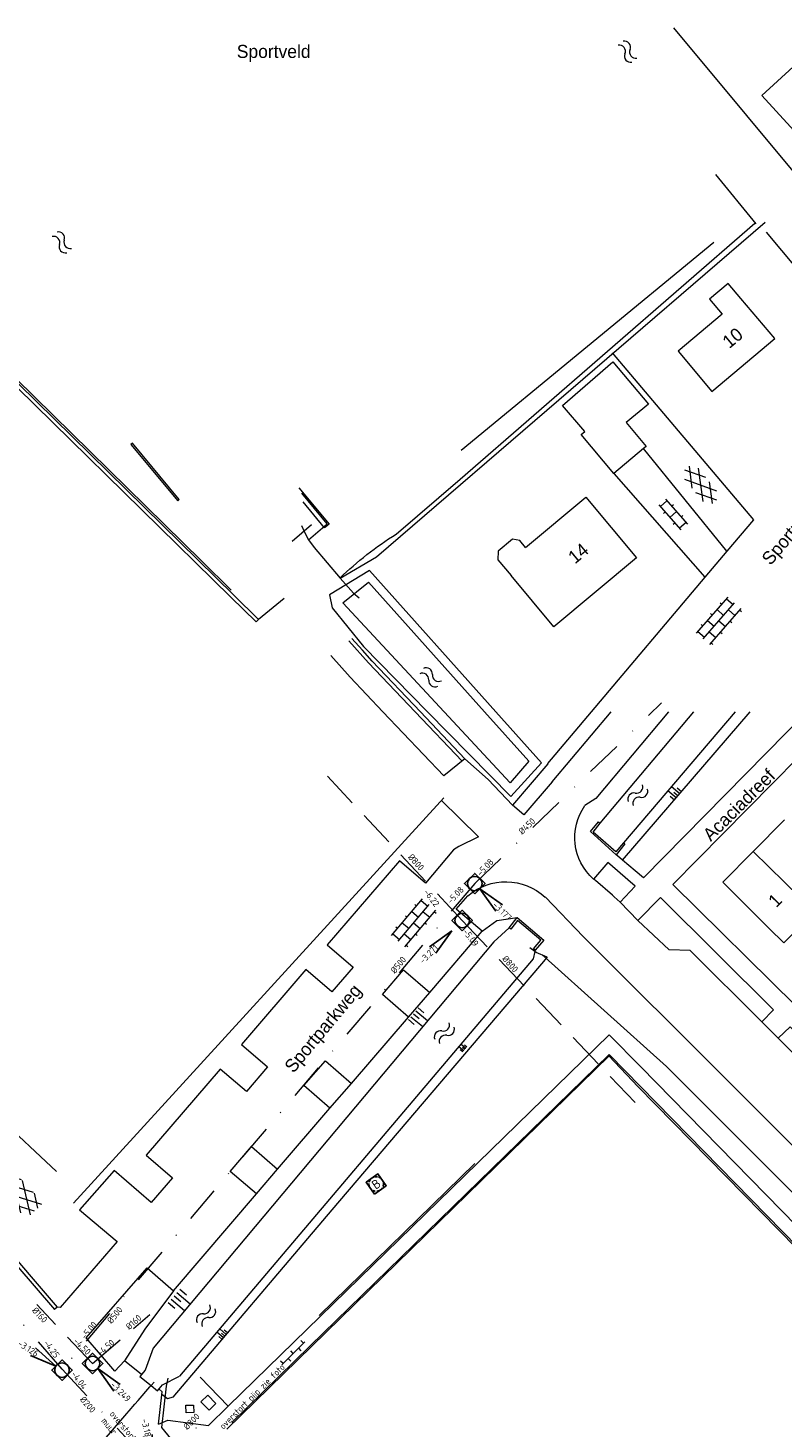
# Model space of a CAD drawing. Header units: metres. Extents: x 86385 to 87348, y 451052 to 451596.
# Tile 15 of 25: x 86761 to 86865, y 451401 to 451594. Entities that reach past the tile are written whole.
import ezdxf
from ezdxf.enums import TextEntityAlignment as Align

# ---------------------------------------------------------------- set-up
doc = ezdxf.new("R2010")
doc.units = ezdxf.units.M
for name, pattern in [('EEN_DOORGETROKKEN_LIJN', [0]), ('HIDDENX2', [0.75, 0.5, -0.25]), ('RI-HWA', [7.4, 5, -2.4]), ('RI-VWA', [11, 5, -3, 0, -3])]:
    doc.linetypes.add(name, pattern=pattern)
doc.layers.get('0').update_dxf_attribs({"linetype": 'EEN_DOORGETROKKEN_LIJN'})
for name, color, linetype, lineweight in [('B-SB-RI-GWA_RIOOLPUT_BLINDEPUT_BETON-S', 30, 'Continuous', 25), ('B-WE-RI-GWA-T18', 10, 'Continuous', 18), ('B-WE-RI-HWA_BOB-S', 150, 'Continuous', 25), ('B-WE-RI-HWA_PUTNUMMER-S', 150, 'Continuous', 25), ('B-WE-RI-HWA_RIOOLPUT-S', 150, 'Continuous', 25), ('B-WE-RI-HWA_TRANSPORTLEIDING-G', 150, 'RI-HWA', 18), ('B-WE-RI-VWA_BOB-S', 20, 'Continuous', 25), ('B-WE-RI-VWA_PUTNUMMER-S', 20, 'Continuous', 25), ('B-WE-RI-VWA_RIOOLPUT-S', 20, 'Continuous', 25), ('B-WE-RI-VWA_TRANSPORTLEIDING-G', 20, 'RI-VWA', 18), ('bijgebouw', 8, 'Continuous', 0), ('dakrand', 8, 'Continuous', 0), ('dakrand bijgebouw', 8, 'Continuous', 0), ('functie-aanduiding', 8, 'Continuous', 0), ('gesloten verharding 4', 8, 'Continuous', 0), ('gesloten verharding 6', 8, 'Continuous', 0), ('hek', 8, 'Continuous', 0), ('hoofdgebouw', 8, 'Continuous', 0), ('huisnummer', 8, 'Continuous', 0), ('insteek sloot', 8, 'Continuous', 0), ('kant open verharding', 8, 'Continuous', 0), ('kant tegel (trottoir)', 8, 'Continuous', 0), ('kant verharding', 8, 'Continuous', 0), ('kant water (FD)', 8, 'Continuous', 0), ('kunstwerk', 8, 'Continuous', 0), ('muur', 8, 'Continuous', 0), ('open verharding 2', 8, 'Continuous', 0), ('open verharding 4', 8, 'Continuous', 0), ('open verharding 6', 8, 'Continuous', 0), ('overig lijnvormig object', 8, 'Continuous', 0), ('overig opstal', 8, 'Continuous', 0), ('raster', 8, 'Continuous', 0), ('straatnaam', 8, 'Continuous', 0), ('talud', 8, 'Continuous', 0), ('tussenmuur', 8, 'Continuous', 0), ('walbescherming', 8, 'Continuous', 0), ('water', 8, 'Continuous', 0)]:
    doc.layers.add(name, color=color, linetype=linetype, lineweight=lineweight)
doc.styles.add('NLCS-ISO', font='NLCS-ISO.ttf')
doc.styles.add('NLCS-ISO-M500-T18', font='NLCS-ISO.ttf', dxfattribs={"height": 0.9})
doc.styles.add('Style-WORKING', font='WORKING.shx')

# ---------------------------------------------------------------- blocks, each defined once
blk = doc.blocks.new('B-SRI-PUT_HWA-SO')
at = {"lineweight": -3, "flags": 128}
blk.add_lwpolyline([(-2, -2), (2, -2), (2, 2), (-2, 2)], close=True, dxfattribs=at)
at = {"lineweight": -3}
blk.add_circle((0, 0), 2, dxfattribs=at)
blk = doc.blocks.new('*U72')
for q in [(5.83, -7.6), (7.6, -5.83)]:
    blk.add_line((1.41, -1.41), q)
at = {"ltscale": 0.1, "style": 'NLCS-ISO'}
blk.add_attdef('PUTHGT', text='', height=1.8, rotation=315, dxfattribs=at).set_placement((5.39, -5.43), align=Align.MIDDLE_LEFT)
blk = doc.blocks.new('*U39')
for q in [(-3.2, 9.03), (-0.75, 9.55)]:
    blk.add_line((-0.42, 1.96), q)
at = {"ltscale": 0.1, "style": 'NLCS-ISO'}
blk.add_attdef('PUTHGT', text='', height=1.8, rotation=281.9915, dxfattribs=at).set_placement((-2.46, 11.71), align=Align.MIDDLE_LEFT)
blk = doc.blocks.new('SRI-PUT_BLINDEPUT-SO')
at = {"lineweight": -3, "flags": 128}
blk.add_lwpolyline([(-2, -2), (2, -2), (2, 2), (-2, 2)], close=True, dxfattribs=at)
at = {"linetype": 'HIDDENX2', "lineweight": -3, "ltscale": 1.5}
blk.add_circle((0, 0), 2, dxfattribs=at)
at = {"ltscale": 0.1, "style": 'NLCS-ISO'}
blk.add_text('B', height=2.5, dxfattribs=at).set_placement((0, -0.01), align=Align.MIDDLE_CENTER)
blk = doc.blocks.new('*U51', base_point=(86808.863, 451434.947, -3.508))
at = {"layer": 'B-SB-RI-GWA_RIOOLPUT_BLINDEPUT_BETON-S', "lineweight": -2, "xscale": 0.4999999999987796, "yscale": 0.4999999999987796, "zscale": 0.2499999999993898, "rotation": 35}
blk.add_blockref('SRI-PUT_BLINDEPUT-SO', (86808.863, 451434.947, -3.508), dxfattribs=at)
blk = doc.blocks.new('*U37')
for q in [(-7.6, -5.83), (-5.83, -7.6)]:
    blk.add_line((-1.41, -1.41), q)
at = {"ltscale": 0.1, "style": 'NLCS-ISO'}
blk.add_attdef('PUTHGT', text='', height=1.8, rotation=45, dxfattribs=at).set_placement((-8.44, -8.48), align=Align.MIDDLE_LEFT)
blk = doc.blocks.new('*U57')
for q in [(5.83, -7.6), (7.6, -5.83)]:
    blk.add_line((1.41, -1.41), q)
at = {"ltscale": 0.1, "style": 'NLCS-ISO'}
blk.add_attdef('PUTHGT', text='', height=1.8, rotation=315, dxfattribs=at).set_placement((5.39, -5.43), align=Align.MIDDLE_LEFT)
blk = doc.blocks.new('SRI-BOB-SO')
at = {"ltscale": 0.1, "style": 'NLCS-ISO'}
blk.add_attdef('B.O.B.', text='', height=1.8, dxfattribs=at).set_placement((0.05, -0.02), align=Align.BOTTOM_CENTER)
blk = doc.blocks.new('WA')
at = {"layer": 'water', "color": 7, "linetype": 'Continuous', "lineweight": 0}
for centre, start, end in [((0.73, 0), 28.0724, 151.9274), ((2.23, 0.8), 208.0724, 331.9274), ((0.73, -0.9), 28.0724, 151.9274), ((2.23, -0.1), 208.0724, 331.9274)]:
    blk.add_arc(centre, 0.85, start, end, dxfattribs=at)
blk = doc.blocks.new('TA')
at = {"layer": 'talud', "color": 7, "linetype": 'Continuous', "lineweight": 0}
for p, q in [((-0.5, 0), (-0.5, -0.5)), ((-0.25, 0), (-0.25, -1)), ((0, 0), (0, -0.5)), ((0.25, 0), (0.25, -1)), ((0.5, 0), (0.5, -0.5))]:
    blk.add_line(p, q, dxfattribs=at)
blk = doc.blocks.new('GVTP4')
at = {"layer": 'gesloten verharding 4', "color": 7, "linetype": 'Continuous', "lineweight": 0}
for p, q in [((0, 0.6), (1.8, 1.65)), ((0, -0.75), (4.2, 1.65)), ((0, 1.35), (5.1, -1.55)), ((0, 0), (2.7, -1.55)), ((1.1, -1.55), (6.2, 1.35)), ((2, 1.65), (6.2, -0.75)), ((3.5, -1.55), (6.2, 0)), ((4.4, 1.65), (6.2, 0.6))]:
    blk.add_line(p, q, dxfattribs=at)
blk = doc.blocks.new('OVTP6')
at = {"layer": 'open verharding 6', "color": 7, "linetype": 'Continuous', "lineweight": 0}
for p, q in [((0, 0), (4.5, 0)), ((0.25, 0), (0.25, 0.5)), ((1.25, 0), (1.25, -0.5)), ((2.25, 0), (2.25, 0.5)), ((3.25, 0), (3.25, -0.5)), ((4.25, 0), (4.25, 0.5))]:
    blk.add_line(p, q, dxfattribs=at)
blk = doc.blocks.new('OVTP4')
at = {"layer": 'open verharding 4', "color": 7, "linetype": 'Continuous', "lineweight": 0}
for p, q in [((0, 1.2), (6.6, 1.2)), ((0, 0), (6.6, 0)), ((0.3, 1.2), (0.3, 0)), ((1.3, 1.5), (1.3, 1.2)), ((1.3, 0), (1.3, -1.2)), ((2.3, 1.2), (2.3, 0)), ((3.3, 1.5), (3.3, 1.2)), ((3.3, 0), (3.3, -1.2)), ((4.3, 1.2), (4.3, 0)), ((5.3, 1.5), (5.3, 1.2)), ((5.3, 0), (5.3, -1.2)), ((6.3, 1.2), (6.3, 0)), ((0, -1.2), (6.6, -1.2)), ((0.3, -1.2), (0.3, -1.5)), ((2.3, -1.2), (2.3, -1.5)), ((4.3, -1.2), (4.3, -1.5)), ((6.3, -1.2), (6.3, -1.5))]:
    blk.add_line(p, q, dxfattribs=at)
blk = doc.blocks.new('GVTP6')
at = {"layer": 'gesloten verharding 6', "color": 7, "linetype": 'Continuous', "lineweight": 0}
for p, q in [((0, -0.4), (2.6, 1.2)), ((0, 0.4), (2.6, -1.2)), ((1, -1.2), (5, 1.2)), ((1, 1.2), (5, -1.2)), ((3.4, 1.2), (6, -0.4)), ((3.4, -1.2), (6, 0.4))]:
    blk.add_line(p, q, dxfattribs=at)
blk = doc.blocks.new('OV2')
at = {"layer": 'open verharding 2', "color": 7, "linetype": 'Continuous', "lineweight": 0}
for p, q in [((0.27, -2.31), (0.27, 2.29)), ((0.27, 1.99), (1.47, 1.99)), ((1.47, -2.31), (1.47, 2.29)), ((-0.03, 0.99), (0.27, 0.99)), ((1.77, 0.99), (1.47, 0.99)), ((-0.03, -1.01), (0.27, -1.01)), ((0.27, -0.01), (1.47, -0.01)), ((1.77, -1.01), (1.47, -1.01)), ((0.27, -2.01), (1.47, -2.01))]:
    blk.add_line(p, q, dxfattribs=at)
blk = doc.blocks.new('A$Cf75df683')
at = {"layer": 'bijgebouw', "linetype": 'Continuous', "lineweight": 13}
blk.add_line((86845.7, 451536.27), (86841.6, 451532.84), dxfattribs=at)
at = {"layer": 'bijgebouw', "linetype": 'Continuous', "lineweight": 13, "flags": 128}
for points in [[(86843.31, 451539.85), (86846.05, 451536.56), (86845.7, 451536.27)], [(86841.6, 451532.84), (86837.1, 451538.21), (86837.59, 451538.61)]]:
    blk.add_lwpolyline(points, dxfattribs=at)
at = {"layer": 'dakrand', "linetype": 'Continuous', "lineweight": 0, "flags": 128}
for points in [[(86829.43, 451522.64), (86828.64, 451523.59), (86827.66, 451523.77), (86825.66, 451522.14), (86825.62, 451520.95), (86827.44, 451518.76)], [(86863, 451470.14), (86865.01, 451468.16), (86869.25, 451472.46), (86867.24, 451474.44)]]:
    blk.add_lwpolyline(points, dxfattribs=at)
at = {"layer": 'dakrand bijgebouw', "linetype": 'Continuous', "lineweight": 0, "flags": 128}
blk.add_lwpolyline([(86837.59, 451538.61), (86834.52, 451542.22), (86841.47, 451548.23), (86846.35, 451542.4), (86843.31, 451539.85)], dxfattribs=at)
at = {"layer": 'hek', "linetype": 'Continuous', "lineweight": 0}
for p, q in [((86808.91, 451521.33), (86862.46, 451567.45)), ((86784.8, 451520.79), (86739.78, 451564.99)), ((86820.55, 451536.06), (86855.36, 451564.71)), ((86788.9, 451516.78), (86784.8, 451520.79)), ((86831.66, 451466.55), (86848.87, 451451.15)), ((86840.94, 451452.79), (86799.77, 451412.64)), ((86840.94, 451452.79), (86920.04, 451371.93)), ((86848.87, 451451.15), (86926.88, 451372.95)), ((86801.02, 451416.85), (86822.47, 451437.78)), ((86788.96, 451402.08), (86799.77, 451412.64))]:
    blk.add_line(p, q, dxfattribs=at)
at = {"layer": 'hek', "linetype": 'Continuous', "lineweight": 0, "flags": 128}
for points in [[(86798.59, 451525.68), (86798.98, 451524.74), (86799.55, 451523.7), (86800.33, 451522.66), (86803.88, 451518.43), (86808.91, 451521.33)], [(86810.71, 451366.31), (86781.39, 451398.86), (86779.33, 451401.41), (86779.96, 451407.1), (86780.21, 451408.19)]]:
    blk.add_lwpolyline(points, dxfattribs=at)
at = {"layer": 'hoofdgebouw', "linetype": 'Continuous', "lineweight": 13}
blk.add_line((86865.08, 451485.12), (86860.79, 451480.77), dxfattribs=at)
at = {"layer": 'hoofdgebouw', "linetype": 'Continuous', "lineweight": 13, "flags": 128}
for points in [[(86870.63, 451592.81), (86861.99, 451584.89), (86880.27, 451564.95), (86885.73, 451569.96)], [(86863.76, 451551.41), (86859.09, 451556.94), (86857.34, 451558.99), (86854.76, 451556.83), (86856.5, 451554.76), (86850.45, 451549.69), (86855.1, 451544.14), (86863.76, 451551.41)], [(86829.43, 451522.64), (86837.74, 451529.58), (86844.72, 451521.22), (86833.33, 451511.71), (86827.44, 451518.76)], [(86860.79, 451480.77), (86856.61, 451476.53), (86863, 451470.14)]]:
    blk.add_lwpolyline(points, dxfattribs=at)
at = {"layer": 'insteek sloot', "linetype": 'Continuous', "lineweight": 0}
for p, q in [((86825.32, 451500), (86807.92, 451519.48)), ((86831.62, 451492.95), (86825.32, 451500)), ((86842.8, 451479.58), (86860.39, 451500)), ((86813.31, 451457.94), (86816.23, 451461.33)), ((86802.5, 451445.38), (86805.45, 451448.8)), ((86792.36, 451433.59), (86795.26, 451437.01))]:
    blk.add_line(p, q, dxfattribs=at)
at = {"layer": 'insteek sloot', "linetype": 'Continuous', "lineweight": 0, "flags": 128}
for points in [[(86807.92, 451519.48), (86802.44, 451516.12), (86802.78, 451514.33), (86807.1, 451508.98), (86815.93, 451500)], [(86803.88, 451518.43), (86805.75, 451516.36), (86806.52, 451515.69)], [(86815.93, 451500), (86827.39, 451488.34), (86831.62, 451492.95)], [(86823.45, 451469.76), (86825.47, 451471.27), (86828.28, 451471.65)], [(86832.43, 451466.2), (86802.77, 451431.38), (86780.87, 451405.6), (86780.13, 451405.33), (86779.33, 451405.97)], [(86780.93, 451420.25), (86777.01, 451414.94), (86774.21, 451410.59)]]:
    blk.add_lwpolyline(points, dxfattribs=at)
at = {"layer": 'insteek sloot', "linetype": 'Continuous', "lineweight": 0, "extrusion": (0, 0, -1)}
blk.add_arc((-86837.03, 451484.01), 47.79, 46.0688, 57.8619, dxfattribs=at)
at = {"layer": 'kant open verharding', "linetype": 'Continuous', "lineweight": 0}
for p, q in [((86805.11, 451509.76), (86807.82, 451506.73)), ((86807.82, 451506.73), (86814.23, 451500)), ((86814.23, 451500), (86820.69, 451493.22)), ((86832.49, 451492.82), (86827.65, 451487.12)), ((86816.23, 451461.33), (86823.45, 451469.76)), ((86805.45, 451448.8), (86813.31, 451457.94)), ((86795.26, 451437.01), (86802.5, 451445.38)), ((86780.93, 451420.25), (86792.36, 451433.59)), ((86776.52, 451408.69), (86774.21, 451410.59))]:
    blk.add_line(p, q, dxfattribs=at)
at = {"layer": 'kant open verharding', "linetype": 'Continuous', "lineweight": 0, "flags": 128}
for points in [[(86827.65, 451487.12), (86824.28, 451490.69), (86821.08, 451493.54)], [(86833.1, 451490.36), (86829.19, 451485.79), (86827.65, 451487.12)], [(86823.45, 451469.76), (86819.86, 451472.83), (86821.47, 451474.65)], [(86813.31, 451457.94), (86809.72, 451461.05), (86812.64, 451464.47), (86816.23, 451461.33)], [(86802.5, 451445.38), (86798.91, 451448.51), (86801.86, 451451.9), (86805.45, 451448.8)], [(86792.36, 451433.59), (86788.77, 451436.69), (86791.71, 451440.12), (86795.26, 451437.01)], [(86774.21, 451410.59), (86772.87, 451409.16), (86768.91, 451413.74), (86777.34, 451423.4), (86780.93, 451420.25)], [(86778.89, 451401.88), (86779.37, 451406.33), (86778.95, 451406.68)]]:
    blk.add_lwpolyline(points, dxfattribs=at)
at = {"layer": 'kant open verharding', "linetype": 'Continuous', "lineweight": 0, "extrusion": (0, 0, -1)}
for centre, radius, start, end in [((-86843.88, 451482.68), 7.66, 311.6464, 35.0509), ((-86826.7, 451468.51), 8.07, 49.584, 132.5705)]:
    blk.add_arc(centre, radius, start, end, dxfattribs=at)
at = {"layer": 'kant tegel (trottoir)', "linetype": 'Continuous', "lineweight": 0}
for p, q in [((86802.61, 451507.76), (86805.26, 451504.78)), ((86805.26, 451504.78), (86809.8, 451500)), ((86809.8, 451500), (86818.19, 451491.19))]:
    blk.add_line(p, q, dxfattribs=at)
at = {"layer": 'kant verharding', "linetype": 'Continuous', "lineweight": 0}
for p, q in [((86841.35, 451549.45), (86860.81, 451526.44)), ((86857.15, 451522.11), (86845.7, 451536.27)), ((86841.6, 451532.84), (86854.12, 451518.53)), ((86860.81, 451526.44), (86857.15, 451522.11)), ((86857.15, 451522.11), (86854.12, 451518.53)), ((86854.12, 451518.53), (86838.47, 451500)), ((86814.96, 451500), (86808.33, 451506.99)), ((86693.91, 451500), (86764.54, 451417.65)), ((86694.55, 451500), (86764.91, 451417.98)), ((86821.08, 451493.54), (86814.96, 451500)), ((86838.47, 451500), (86832.44, 451492.86)), ((86833.1, 451490.36), (86841.21, 451500)), ((86821.08, 451493.54), (86818.19, 451491.19)), ((86844.92, 451471.25), (86842.45, 451473.77)), ((86864.25, 451455.03), (86861.96, 451457.3)), ((86840.93, 451452.62), (86788.27, 451401.18)), ((86844.93, 451448.34), (86840.92, 451452.6)), ((86919.82, 451371.92), (86844.93, 451448.34)), ((86764.91, 451417.98), (86764.54, 451417.65))]:
    blk.add_line(p, q, dxfattribs=at)
at = {"layer": 'kant verharding', "linetype": 'Continuous', "lineweight": 0, "flags": 128}
for points in [[(86849.8, 451594.21), (86879.76, 451558.27), (86883.17, 451561.64), (86884.5, 451560.08), (86884.78, 451560.29), (86887.04, 451557.47)], [(86789.25, 451516.09), (86739.76, 451564.62), (86736.83, 451561.61)], [(86788.86, 451515.78), (86739.77, 451563.93), (86737.13, 451561.22)], [(86792.67, 451512.7), (86792.31, 451512.4), (86788.86, 451515.78)], [(86796.18, 451515.62), (86792.67, 451512.7), (86789.25, 451516.09)], [(86808.33, 451506.99), (86806.98, 451508.49), (86805.5, 451510.08)], [(86849.11, 451500), (86839.12, 451488.06), (86837.61, 451487.08)], [(86868.18, 451500), (86845.68, 451477.15), (86844.54, 451478.11), (86842.8, 451479.58)], [(86873.18, 451500), (86866.93, 451493.64), (86849.73, 451476.21), (86866.64, 451459.51), (86870.08, 451462.84)], [(86842.45, 451473.77), (86844.52, 451475.97), (86843.52, 451476.84), (86841.05, 451478.99), (86840.75, 451479.26), (86838.79, 451476.96)], [(86842.8, 451479.58), (86842.1, 451480.17), (86841.92, 451480.32)], [(86842.45, 451473.77), (86841.66, 451474.49), (86841.39, 451474.74), (86839.05, 451476.74), (86838.79, 451476.96)], [(86979.24, 451335.51), (86941.8, 451365.47), (86939.46, 451367.36), (86936.25, 451370.35), (86837.35, 451469.06), (86832.16, 451474.45)], [(86861.96, 451457.3), (86863.58, 451458.93), (86848, 451474.4), (86844.92, 451471.25)], [(86861.96, 451457.3), (86852.09, 451467.1), (86849.23, 451467.2), (86844.92, 451471.25)], [(86897.71, 451421.75), (86899.35, 451423.42), (86865.88, 451456.58), (86864.25, 451455.03)], [(86788.48, 451404.32), (86840.93, 451455.52), (86845.32, 451451.08)], [(86864.25, 451455.03), (86871.86, 451447.43), (86871.94, 451444.96)], [(86845.32, 451451.08), (86922.81, 451371.91), (86917.18, 451366.39)], [(86778.89, 451401.88), (86780.18, 451402.42), (86785.76, 451401.68), (86788.48, 451404.32)]]:
    blk.add_lwpolyline(points, dxfattribs=at)
at = {"layer": 'kant water (FD)', "linetype": 'Continuous', "lineweight": 0}
blk.add_line((86830.75, 451467.17), (86830.71, 451466.99), dxfattribs=at)
at = {"layer": 'kant water (FD)', "linetype": 'Continuous', "lineweight": 0, "flags": 128}
for points in [[(86827.18, 451470.25), (86825.07, 451468.31), (86778.14, 451412.33), (86777.04, 451409.31)], [(86830.71, 451466.99), (86830.48, 451465.96), (86781.78, 451408.47)]]:
    blk.add_lwpolyline(points, dxfattribs=at)
at = {"layer": 'kunstwerk', "linetype": 'Continuous', "lineweight": 13}
for p, q in [((86777.85, 451407.19), (86778.76, 451406.44)), ((86778.76, 451406.44), (86779.42, 451407.28))]:
    blk.add_line(p, q, dxfattribs=at)
at = {"layer": 'kunstwerk', "linetype": 'Continuous', "lineweight": 13, "flags": 128}
for points in [[(86827.18, 451470.25), (86828.28, 451471.65), (86831.94, 451468.52), (86830.75, 451467.17)], [(86830.75, 451467.17), (86830.52, 451467.37), (86831.54, 451468.52), (86828.33, 451471.24), (86827.4, 451470.05), (86827.18, 451470.25)], [(86777.04, 451409.31), (86776.32, 451408.45), (86777.85, 451407.19)]]:
    blk.add_lwpolyline(points, dxfattribs=at)
at = {"layer": 'muur', "linetype": 'Continuous', "lineweight": 0}
for p, q in [((86841.92, 451480.32), (86838.38, 451483.51)), ((86830.71, 451466.99), (86830.04, 451467.49))]:
    blk.add_line(p, q, dxfattribs=at)
at = {"layer": 'muur', "linetype": 'Continuous', "lineweight": 0, "flags": 128}
for points in [[(86838.38, 451483.51), (86839.48, 451484.84), (86839.7, 451484.65)], [(86842.94, 451481.93), (86841.89, 451480.71), (86838.73, 451483.44), (86839.7, 451484.65)], [(86842.94, 451481.93), (86843.11, 451481.79), (86841.92, 451480.32)], [(86832.43, 451466.2), (86830.89, 451466.86), (86830.71, 451466.99)]]:
    blk.add_lwpolyline(points, dxfattribs=at)
at = {"layer": 'overig lijnvormig object', "linetype": 'Continuous', "lineweight": 0}
for p, q in [((86820.41, 451532.04), (86861.03, 451567.33)), ((86775.08, 451536.83), (86781.53, 451529.06)), ((86811.61, 451524.48), (86820.41, 451532.04)), ((86788.48, 451404.32), (86784.64, 451408.35)), ((86777.85, 451407.19), (86778.27, 451407.67))]:
    blk.add_line(p, q, dxfattribs=at)
at = {"layer": 'overig lijnvormig object', "linetype": 'Continuous', "lineweight": 0, "flags": 128}
for points in [[(86781.53, 451529.06), (86781.74, 451529.24), (86775.3, 451537.03), (86775.08, 451536.83)], [(86798.23, 451530.88), (86802.37, 451525.87), (86801.73, 451525.33), (86798.79, 451528.95)], [(86775.64, 451404.62), (86776.06, 451405.12), (86777.69, 451407), (86777.85, 451407.19)], [(86774.5, 451403.31), (86774.86, 451403.72), (86775.64, 451404.62)], [(86770.46, 451398.63), (86771.11, 451399.38), (86774.5, 451403.31)]]:
    blk.add_lwpolyline(points, dxfattribs=at)
at = {"layer": 'overig opstal', "linetype": 'Continuous', "lineweight": 13}
for p, q in [((86783.72, 451404.5), (86783.75, 451403.47)), ((86785.84, 451403.81), (86786.78, 451404.73))]:
    blk.add_line(p, q, dxfattribs=at)
at = {"layer": 'overig opstal', "linetype": 'Continuous', "lineweight": 13, "flags": 128}
for points in [[(86785.84, 451403.81), (86784.73, 451404.93), (86785.66, 451405.87), (86786.78, 451404.73)], [(86783.75, 451403.47), (86782.71, 451403.43), (86782.66, 451404.48), (86783.72, 451404.5)]]:
    blk.add_lwpolyline(points, dxfattribs=at)
at = {"layer": 'raster', "linetype": 'Continuous', "lineweight": 0}
for p, q in [((86861.18, 451567.23), (86855.64, 451574.01)), ((86767.15, 451432.31), (86818.17, 451488.16)), ((86735.83, 451463.86), (86764.84, 451436.65))]:
    blk.add_line(p, q, dxfattribs=at)
at = {"layer": 'raster', "linetype": 'Continuous', "lineweight": 0, "flags": 128}
for points in [[(86799.56, 451523.71), (86802.12, 451525.89), (86798.61, 451530.13)], [(86817.82, 451487.84), (86822.97, 451482.76), (86820.23, 451481.44), (86819.5, 451480.97), (86815.67, 451476.41), (86812.06, 451479.48), (86802.09, 451467.89), (86805.69, 451464.84), (86802.77, 451461.42), (86799.18, 451464.49), (86790.29, 451454.15), (86793.88, 451451.1), (86790.99, 451447.67), (86787.36, 451450.77), (86777.19, 451438.91), (86780.8, 451435.81), (86777.86, 451432.41), (86772.76, 451436.82), (86768.02, 451431.41), (86773.19, 451427.01), (86765.35, 451417.93), (86764.91, 451417.98)]]:
    blk.add_lwpolyline(points, dxfattribs=at)
at = {"layer": 'tussenmuur', "linetype": 'Continuous', "lineweight": 0}
blk.add_line((86860.79, 451480.77), (86867.24, 451474.44), dxfattribs=at)
at = {"layer": 'walbescherming', "linetype": 'Continuous', "lineweight": 0}
for p, q in [((86862.56, 451566.1), (86877.39, 451548.32)), ((86799.93, 451525.76), (86797.27, 451523.47)), ((86823.79, 451500), (86807.8, 451517.87)), ((86829.89, 451493.18), (86823.79, 451500)), ((86839.7, 451484.65), (86852.63, 451500)), ((86858.32, 451500), (86842.94, 451481.93)), ((86779.42, 451407.28), (86781.78, 451408.47))]:
    blk.add_line(p, q, dxfattribs=at)
at = {"layer": 'walbescherming', "linetype": 'Continuous', "lineweight": 0, "flags": 128}
for points in [[(86818.21, 451500), (86804.27, 451515), (86807.8, 451517.87)], [(86829.89, 451493.18), (86827.3, 451490.22), (86818.21, 451500)]]:
    blk.add_lwpolyline(points, dxfattribs=at)
at = {"layer": 'gesloten verharding 4', "linetype": 'Continuous', "lineweight": 0, "rotation": 312.9328967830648}
blk.add_blockref('GVTP4', (86757.54, 451435.77), dxfattribs=at)
at = {"layer": 'gesloten verharding 6', "linetype": 'Continuous', "lineweight": 0, "rotation": 309.0716145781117}
blk.add_blockref('GVTP6', (86851.65, 451533.59), dxfattribs=at)
at = {"layer": 'open verharding 2', "linetype": 'Continuous', "lineweight": 0, "rotation": 221.2290492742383}
blk.add_blockref('OV2', (86850.44, 451527.75), dxfattribs=at)
at = {"layer": 'open verharding 4', "linetype": 'Continuous', "lineweight": 0}
for p, rotation in [((86853.89, 451510.05), 48.9326436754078), ((86811.89, 451468.42), 49.74681473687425)]:
    blk.add_blockref('OVTP4', p, dxfattribs=dict(at, rotation=rotation))
at = {"layer": 'open verharding 6', "linetype": 'Continuous', "lineweight": 0, "rotation": 45.16203514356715}
blk.add_blockref('OVTP6', (86795.86, 451410.02), dxfattribs=at)
at = {"layer": 'talud', "linetype": 'Continuous', "lineweight": 0}
for p, xscale, yscale, zscale, rotation in [((86850.42, 451488.42), 1.500185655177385, 1.500185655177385, 1.500185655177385, 229.5146969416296), ((86813.98, 451458.4), 2.079831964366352, 2.079831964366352, 2.079831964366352, 50.24733683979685), ((86821.06, 451453.47), 0.871201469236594, 0.871201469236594, 0.871201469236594, 229.6555074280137), ((86781.02, 451419.55), 2.435595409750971, 2.435595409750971, 2.435595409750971, 49.24561078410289), ((86787.99, 451414.02), 1.151472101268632, 1.151472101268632, 1.151472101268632, 229.2259981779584)]:
    blk.add_blockref('TA', p, dxfattribs=dict(at, xscale=xscale, yscale=yscale, zscale=zscale, rotation=rotation))
at = {"layer": 'water', "linetype": 'Continuous', "lineweight": 0}
for p, rotation in [((86842.59, 451592.13), 308.6687537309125), ((86766.52, 451563.53), 131.9190641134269), ((86817.54, 451503.88), 145.7539886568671), ((86845.89, 451489.61), 229.7031037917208), ((86817.23, 451454.66), 48.32364226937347), ((86784.52, 451415.64), 54.06948106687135)]:
    blk.add_blockref('WA', p, dxfattribs=dict(at, rotation=rotation))
at = {"layer": 'functie-aanduiding', "linetype": 'Continuous', "lineweight": 13, "style": 'Style-WORKING'}
blk.add_text('Sportveld', height=1.8, dxfattribs=at).set_placement((86789.66, 451590.08))
at = {"layer": 'huisnummer', "linetype": 'Continuous', "lineweight": 0, "style": 'Style-WORKING'}
for s, rotation, p in [('10', 39.7249, (86857.5, 451549.97)), ('14', 39.7249, (86836.24, 451520.29)), ('1', 45.2431, (86863.96, 451472.92))]:
    blk.add_text(s, height=1.8, rotation=rotation, dxfattribs=at).set_placement(p)
at = {"layer": 'straatnaam', "linetype": 'Continuous', "lineweight": 13, "style": 'Style-WORKING'}
for s, rotation, p in [('Sportparkweg', 49.6224, (86863.18, 451520.07)), ('Acaciadreef', 44.7569, (86854.95, 451482.05)), ('Sportparkweg', 50.1944, (86797.46, 451450.12))]:
    blk.add_text(s, height=1.8, rotation=rotation, dxfattribs=at).set_placement(p)
blk = doc.blocks.new('B-SRI-PUT_VWA-SO')
at = {"flags": 128}
blk.add_lwpolyline([(-2, 2), (2, 2), (2, -2), (-2, -2)], close=True, dxfattribs=at)
at = {"lineweight": -3, "flags": 128}
blk.add_lwpolyline([(2, -2), (2, 2), (-2, 2), (-2, -2)], close=True, dxfattribs=at)
at = {"lineweight": -3}
blk.add_circle((0, 0), 2, dxfattribs=at)
blk = doc.blocks.new('*U38')
for q in [(-8.68, 4.05), (-7.34, 6.16)]:
    blk.add_line((-1.69, 1.07), q)
at = {"ltscale": 0.1, "style": 'NLCS-ISO'}
blk.add_attdef('PUTHGT', text='', height=1.8, rotation=327.5161, dxfattribs=at).set_placement((-10.08, 6.45), align=Align.MIDDLE_LEFT)

msp = doc.modelspace()

# ---------------------------------------------------------------- linework, layer by layer
at = {"layer": 'B-WE-RI-HWA_TRANSPORTLEIDING-G'}
for p, q in [((86820.71, 451471.25, -3.27), (86802.12, 451491.17)), ((86820.71, 451471.25, -3.27), (86845.37, 451445.27)), ((86769.8, 451410.22, -3.25), (86762.12, 451418.34)), ((86769.8, 451410.22, -3.25), (86777.69, 451416.98))]:
    msp.add_line(p, q, dxfattribs=at)
at = {"layer": 'B-WE-RI-VWA_TRANSPORTLEIDING-G'}
for p, q in [((86822.44, 451476.33, -3.18), (86848.18, 451501.23, 0.09)), ((86822.44, 451476.33, -3.18), (86765.63, 451409.43, -3.13)), ((86765.63, 451409.43, -3.13), (86709.42, 451473.86)), ((86765.63, 451409.43, -3.13), (86778.4, 451395.67, -3.19)), ((86778.4, 451395.67, -3.19), (86785.25, 451402.5))]:
    msp.add_line(p, q, dxfattribs=at)

# ---------------------------------------------------------------- block references
at = {"layer": 'B-SB-RI-GWA_RIOOLPUT_BLINDEPUT_BETON-S'}
msp.add_blockref('*U51', (86808.86, 451434.95, -3.51), dxfattribs=at)
at = {"layer": 'B-WE-RI-HWA_BOB-S'}
ref = msp.add_blockref('SRI-BOB-SO', (86823.18, 451467.88), dxfattribs=dict(at, xscale=0.5000000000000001, yscale=0.5000000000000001, zscale=0.5000000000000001, rotation=307.5353718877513))
ref.add_attrib('B.O.B.', '-6.22', dxfattribs={"layer": '0', "ltscale": 0.1, "height": 0.9, "rotation": 307.5354, "style": 'NLCS-ISO'}).set_placement((86815.93, 451473.93), align=Align.BOTTOM_CENTER)
ref = msp.add_blockref('SRI-BOB-SO', (86826.65, 451464.1), dxfattribs=dict(at, xscale=0.5000000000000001, yscale=0.5000000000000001, zscale=0.5000000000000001, rotation=307.5353718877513))
ref.add_attrib('B.O.B.', '-5.09', dxfattribs={"layer": '0', "ltscale": 0.1, "height": 0.9, "rotation": 307.5354, "style": 'NLCS-ISO'}).set_placement((86821.31, 451468.47), align=Align.BOTTOM_CENTER)
ref = msp.add_blockref('SRI-BOB-SO', (86778.1, 451407.09), dxfattribs=dict(at, xscale=0.5, yscale=0.5, zscale=0.5, rotation=315.4683821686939))
ref.add_attrib('B.O.B.', '-4.50', dxfattribs={"layer": '0', "ltscale": 0.1, "height": 0.9, "rotation": 315.4684, "style": 'NLCS-ISO'}).set_placement((86767.87, 451412.06), align=Align.BOTTOM_CENTER)
ref = msp.add_blockref('SRI-BOB-SO', (86777.81, 451422.02), dxfattribs=dict(at, xscale=0.4999999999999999, yscale=0.4999999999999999, zscale=0.4999999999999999, rotation=41.22206801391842))
ref.add_attrib('B.O.B.', '-4.50', dxfattribs={"layer": '0', "ltscale": 0.1, "height": 0.9, "rotation": 41.2221, "style": 'NLCS-ISO'}).set_placement((86772.08, 451411.86), align=Align.BOTTOM_CENTER)
at = {"layer": 'B-WE-RI-HWA_PUTNUMMER-S'}
ref = msp.add_blockref('*U37', (86820, 451470.54, -3.27), dxfattribs=dict(at, xscale=0.5, yscale=0.5, zscale=0.5))
ref.add_attrib('PUTHGT', '-3.271', dxfattribs={"layer": '0', "ltscale": 0.1, "height": 0.9, "rotation": 45, "style": 'NLCS-ISO'}).set_placement((86815.02, 451465.54, -3.27), align=Align.MIDDLE_LEFT)
at = {"layer": 'B-WE-RI-HWA_PUTNUMMER-S', "xscale": 0.5, "yscale": 0.5, "zscale": 0.5}
msp.add_blockref('*U72', (86769.8, 451410.22, -3.25), dxfattribs=at).add_auto_attribs({'PUTHGT': '-3.249'})
at = {"layer": 'B-WE-RI-HWA_RIOOLPUT-S', "xscale": 0.5, "yscale": 0.5, "zscale": 0.5, "rotation": 45}
for p in [(86820.71, 451471.25, -3.27), (86769.8, 451410.22, -3.25)]:
    msp.add_blockref('B-SRI-PUT_HWA-SO', p, dxfattribs=at)
at = {"layer": 'B-WE-RI-HWA_TRANSPORTLEIDING-G'}
msp.add_blockref('A$Cf75df683', (0, 0), dxfattribs=at)
at = {"layer": 'B-WE-RI-VWA_BOB-S'}
ref = msp.add_blockref('SRI-BOB-SO', (86829.17, 451488.72), dxfattribs=dict(at, xscale=0.5, yscale=0.5, zscale=0.5, rotation=46.44725049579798))
ref.add_attrib('B.O.B.', '-5.08', dxfattribs={"layer": '0', "ltscale": 0.1, "height": 0.9, "rotation": 46.4473, "style": 'NLCS-ISO'}).set_placement((86824.39, 451478.08), align=Align.BOTTOM_CENTER)
ref = msp.add_blockref('SRI-BOB-SO', (86825.08, 451484.88), dxfattribs=dict(at, xscale=0.5000000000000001, yscale=0.5000000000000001, zscale=0.5000000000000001, rotation=46.44725049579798))
ref.add_attrib('B.O.B.', '-5.08', dxfattribs={"layer": '0', "ltscale": 0.1, "height": 0.9, "rotation": 46.4473, "style": 'NLCS-ISO'}).set_placement((86820.29, 451474.24), align=Align.BOTTOM_CENTER)
ref = msp.add_blockref('SRI-BOB-SO', (86762.07, 451413.67), dxfattribs=dict(at, xscale=0.5, yscale=0.5, zscale=0.5, rotation=50.28361390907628))
ref.add_attrib('B.O.B.', '-5.00', dxfattribs={"layer": '0', "ltscale": 0.1, "height": 0.9, "rotation": 50.2836, "style": 'NLCS-ISO'}).set_placement((86769.86, 451414.33), align=Align.BOTTOM_CENTER)
ref = msp.add_blockref('SRI-BOB-SO', (86762.18, 451416.82), dxfattribs=dict(at, xscale=0.5, yscale=0.5, zscale=0.5, rotation=306.7529329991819))
ref.add_attrib('B.O.B.', '-4.25', dxfattribs={"layer": '0', "ltscale": 0.1, "height": 0.9, "rotation": 306.7529, "style": 'NLCS-ISO'}).set_placement((86763.58, 451411.79), align=Align.BOTTOM_CENTER)
ref = msp.add_blockref('SRI-BOB-SO', (86765.98, 451412.53), dxfattribs=dict(at, xscale=0.5, yscale=0.5, zscale=0.5, rotation=306.7529329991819))
ref.add_attrib('B.O.B.', '-4.04', dxfattribs={"layer": '0', "ltscale": 0.1, "height": 0.9, "rotation": 306.7529, "style": 'NLCS-ISO'}).set_placement((86767.38, 451407.49), align=Align.BOTTOM_CENTER)
at = {"layer": 'B-WE-RI-VWA_PUTNUMMER-S', "xscale": 0.5, "yscale": 0.5, "zscale": 0.5}
msp.add_blockref('*U57', (86822.44, 451476.33, -3.18), dxfattribs=at).add_auto_attribs({'PUTHGT': '-3.177'})
at = {"layer": 'B-WE-RI-VWA_PUTNUMMER-S'}
ref = msp.add_blockref('*U38', (86765.6, 451409.32, -3.12), dxfattribs=dict(at, xscale=0.5, yscale=0.5, zscale=0.5))
ref.add_attrib('PUTHGT', '-3.126', dxfattribs={"layer": '0', "ltscale": 0.1, "height": 0.9, "rotation": 327.5161, "style": 'NLCS-ISO'}).set_placement((86759.64, 451413.12, -3.12), align=Align.MIDDLE_LEFT)
ref = msp.add_blockref('*U39', (86778.4, 451395.67, -3.19), dxfattribs=dict(at, xscale=0.5, yscale=0.5, zscale=0.5))
ref.add_attrib('PUTHGT', '-3.186', dxfattribs={"layer": '0', "ltscale": 0.1, "height": 0.9, "rotation": 281.9915, "style": 'NLCS-ISO'}).set_placement((86776.95, 451402.59, -3.19), align=Align.MIDDLE_LEFT)
at = {"layer": 'B-WE-RI-VWA_RIOOLPUT-S', "xscale": 0.5, "yscale": 0.5, "zscale": 0.5, "rotation": 45}
for name, p in [('B-SRI-PUT_HWA-SO', (86822.44, 451476.33, -3.18)), ('B-SRI-PUT_VWA-SO', (86765.59, 451409.31, -3.12))]:
    msp.add_blockref(name, p, dxfattribs=at)

# ---------------------------------------------------------------- texts
at = {"layer": 'B-WE-RI-GWA-T18', "char_height": 0.9, "attachment_point": 1, "style": 'NLCS-ISO-M500-T18'}
for s, width, insert, rotation in [('%%C450', 7.0932, (86828.36, 451483.69), 43.2456), ('%%C800', 7.0932, (86813.85, 451480.54), 311.4068), ('%%C500', 7.0932, (86810.76, 451464.43), 50.5335), ('%%C800', 7.0932, (86826.82, 451466.53), 311.4068), ('%%C160', 7.0932, (86762.04, 451418.08, -3.25), 313.2975), ('%%C500', 7.0932, (86771.7, 451416.19), 50.5335), ('%%C160', 7.0932, (86774.26, 451415.46, -3.25), 41.4071), ('overstort pijp zie foto', 13.0668, (86787.18, 451401.71, -3.3), 45), ('%%C200', 7.0932, (86768.67, 451405.8), 310.9255), ('overstort muur -4.00', 7.0932, (86772.77, 451403.82), 310), ('%%C800', 7.0932, (86782.19, 451401.64, -0.07), 45)]:
    msp.add_mtext_dynamic_manual_height_columns(s, width=width, gutter_width=4.5, heights=[0], dxfattribs=dict(at, insert=insert, rotation=rotation))

doc.saveas('drawing.dxf')
